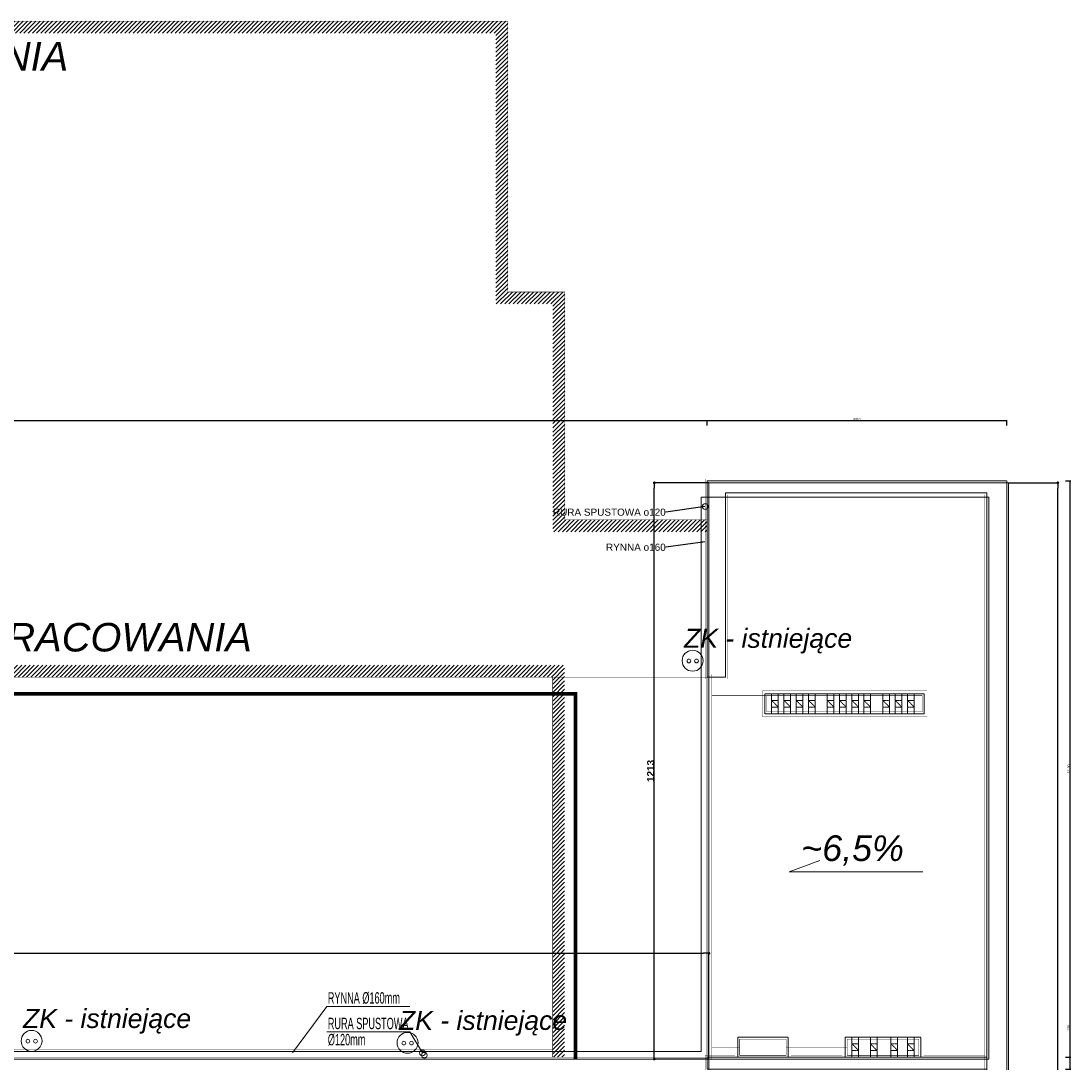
# Model space of a CAD drawing. Header units: millimetres. Extents: x 183299 to 1018155, y -286688 to 171278.
# Tile 15 of 100: x 262931 to 285038, y -29748 to -7816. Entities that reach past the tile are written whole.
import ezdxf

# ---------------------------------------------------------------- set-up
doc = ezdxf.new("R2010")
doc.units = ezdxf.units.MM
doc.header["$MEASUREMENT"] = 0
doc.linetypes.add('DASHED', pattern=[0.75, 0.5, -0.25])
for name, color, linetype, lineweight in [('AA_OPIS', 251, 'Continuous', 0), ('AA_WIDOK', 254, 'Continuous', 0), ('AP wymiary', 40, 'Continuous', 0), ('E-ODGROMOWA', 5, 'Continuous', 25), ('grzejniki_Nr_Pióra__1', 7, 'Continuous', 13), ('inwentaryzacja_sciany_Nr_Pióra__1', 7, 'Continuous', 13), ('K_SCIANY', 251, 'Continuous', 20), ('Konstrukcja - Dach_Nr_Pióra__1', 7, 'Continuous', 13), ('Konstrukcja - Dach_Nr_Pióra__20', 1, 'Continuous', 0), ('zzz_podklady_opisy_2', 252, 'Continuous', 15)]:
    doc.layers.add(name, color=color, linetype=linetype, lineweight=lineweight)
for name, color, linetype in [('EL-rozdzielnice', 5, 'Continuous'), ('ELEKTRYKA', 5, 'Continuous'), ('inwentaryzacja_sciany', 7, 'Continuous'), ('Wymiarowanie - Ogólne', 7, 'Continuous')]:
    doc.layers.add(name, color=color, linetype=linetype)
doc.styles.add('arial', font='ariali.ttf', dxfattribs={"height": 10})
doc.styles.add('DIM07', font='romans.shx', dxfattribs={"width": 0.7})
doc.styles.add('Dimensions', font='arial.ttf', dxfattribs={"width": 0.8})
doc.styles.add('GENERATED_STYLE_1', font='arial.ttf')
doc.styles.add('GENERATED_STYLE_2', font='arialbd.ttf')
doc.dimstyles.new('arch100', dxfattribs={"dimscale": 2, "dimtxt": 24, "dimasz": 15, "dimexe": 5, "dimexo": 20, "dimgap": 4, "dimtad": 1, "dimdec": 1, "dimrnd": 0.5, "dimdsep": 46, "dimtxsty": 'Dimensions', "dimblk": 'ARCHTICK', "dimcen": 2.5, "dimazin": 0, "dimtfac": 1, "dimtdec": 1, "dimtmove": 1, "dimatfit": 3, "dimldrblk": 'NONE', "dimfxl": 50, "dimfxlon": 1, "dimarcsym": 0})
doc.dimstyles.new('GENERATED_STYLE__1', dxfattribs={"dimtxt": 150, "dimasz": 114, "dimexe": 0.18, "dimexo": 0, "dimgap": 0.09, "dimtad": 1, "dimtih": 1, "dimtoh": 1, "dimdec": 0, "dimlfac": 0.1, "dimzin": 0, "dimdsep": 46, "dimtxsty": 'GENERATED_STYLE_2', "dimblk": 'ARROWHEAD_11', "dimblk1": 'ARROWHEAD_11', "dimblk2": 'ARROWHEAD_11', "dimcen": 0.09, "dimclrd": 256, "dimclre": 256, "dimclrt": 256, "dimazin": 0, "dimtfac": 1, "dimtdec": 4, "dimtmove": 0, "dimatfit": 3, "dimfxl": 1, "dimtolj": 1, "dimtzin": 0, "dimarcsym": 0})
doc.dimstyles.new('GENERATED_STYLE__2', dxfattribs={"dimtxt": 150, "dimasz": 114, "dimexe": 0.18, "dimexo": 0, "dimgap": 0.09, "dimtad": 1, "dimdec": 0, "dimlfac": 0.1, "dimzin": 0, "dimdsep": 46, "dimtxsty": 'GENERATED_STYLE_2', "dimblk": 'ARROWHEAD_11', "dimblk1": 'ARROWHEAD_11', "dimblk2": 'ARROWHEAD_11', "dimcen": 0.09, "dimclrd": 256, "dimclre": 256, "dimclrt": 256, "dimazin": 0, "dimtfac": 1, "dimtdec": 4, "dimtmove": 0, "dimatfit": 3, "dimfxl": 1, "dimtolj": 1, "dimtzin": 0, "dimarcsym": 0})
doc.dimstyles.new('GENERATED_STYLE__4', dxfattribs={"dimtxt": 0.18, "dimasz": 91.2, "dimexe": 0.18, "dimexo": 0.0625, "dimgap": 0.09, "dimtad": 0, "dimtih": 1, "dimtoh": 1, "dimdec": 4, "dimzin": 0, "dimdsep": 46, "dimcen": 0.09, "dimadec": 0, "dimazin": 0, "dimtfac": 1, "dimtdec": 4, "dimtmove": 0, "dimatfit": 3, "dimldrblk": 'ARROWHEAD_5', "dimfxl": 1, "dimtolj": 1, "dimtzin": 0, "dimarcsym": 0})

# ---------------------------------------------------------------- blocks, each defined once
blk = doc.blocks.new('Ściana_313_2', base_point=(283305, -95076))
at = {"layer": 'inwentaryzacja_sciany_Nr_Pióra__1', "linetype": 'Continuous'}
for p, q in [((283725, -64996), (283725, -17536)), ((283305, -17836), (283305, -29666))]:
    blk.add_line(p, q, dxfattribs=at)
blk = doc.blocks.new('Ściana_312_2', base_point=(277415, -17836))
at = {"layer": 'inwentaryzacja_sciany_Nr_Pióra__1', "linetype": 'Continuous'}
for p, q in [((283725, -17536), (277415, -17536)), ((277415, -17536), (277415, -17836)), ((277415, -17836), (283305, -17836))]:
    blk.add_line(p, q, dxfattribs=at)
blk = doc.blocks.new('Ściana_311_2', base_point=(283305, -29916))
at = {"layer": 'inwentaryzacja_sciany_Nr_Pióra__1', "linetype": 'Continuous'}
for p, q in [((283305, -29666), (277415, -29666)), ((277415, -29916), (283305, -29916))]:
    blk.add_line(p, q, dxfattribs=at)
blk = doc.blocks.new('ARROWHEAD_11')
at = {"linetype": 'Continuous'}
blk.add_line((0, 0), (-1, 0), dxfattribs=at)
at = {"linetype": 'Continuous', "const_width": 0.25, "flags": 128}
blk.add_lwpolyline([(-0.125, 0, 1), (0.125, 0, 1)], format="xyb", close=True, dxfattribs=at)
blk = doc.blocks.new('*D773')
at = {"layer": 'Defpoints', "color": 0}
for p in [(241185, -24016), (277415, -27440), (277415, -29666)]:
    blk.add_point(p, dxfattribs=at)
at = {"layer": 'Wymiarowanie - Ogólne', "linetype": 'Continuous', "lineweight": -2}
for p, q in [((241185, -24016), (241185, -27441)), ((241299, -27440), (277301, -27440)), ((277415, -29666), (277415, -27440))]:
    blk.add_line(p, q, dxfattribs=at)
at = {"layer": 'Wymiarowanie - Ogólne', "lineweight": -2, "xscale": 114, "yscale": 114, "zscale": 114, "rotation": 180}
blk.add_blockref('ARROWHEAD_11', (241185, -27440), dxfattribs=at)
at = {"layer": 'Wymiarowanie - Ogólne', "lineweight": -2, "xscale": 114, "yscale": 114, "zscale": 114}
blk.add_blockref('ARROWHEAD_11', (277415, -27440), dxfattribs=at)
at = {"layer": 'Wymiarowanie - Ogólne', "insert": (259300, -27364), "char_height": 150, "attachment_point": 5, "style": 'GENERATED_STYLE_2'}
blk.add_mtext('\\A1;3623', dxfattribs=at)
blk = doc.blocks.new('*D778')
at = {"layer": 'Defpoints', "color": 0}
for p in [(276265, -17536), (277415, -17536), (277415, -29666)]:
    blk.add_point(p, dxfattribs=at)
at = {"layer": 'Wymiarowanie - Ogólne', "linetype": 'Continuous', "lineweight": -2}
for p, q in [((277415, -17536), (276265, -17536)), ((276265, -29552), (276265, -17650)), ((277415, -29666), (276265, -29666))]:
    blk.add_line(p, q, dxfattribs=at)
at = {"layer": 'Wymiarowanie - Ogólne', "lineweight": -2, "xscale": 114, "yscale": 114, "zscale": 114}
for p, rotation in [((276265, -17536), 90), ((276265, -29666), 270)]:
    blk.add_blockref('ARROWHEAD_11', p, dxfattribs=dict(at, rotation=rotation))
at = {"layer": 'Wymiarowanie - Ogólne', "insert": (276188, -23601), "char_height": 150, "attachment_point": 5, "rotation": 90, "style": 'GENERATED_STYLE_2'}
blk.add_mtext('\\A1;1213', dxfattribs=at)
blk = doc.blocks.new('*D779')
at = {"layer": 'Defpoints', "color": 0}
for p in [(283725, -17536), (284761, -17536), (283725, -113476)]:
    blk.add_point(p, dxfattribs=at)
at = {"layer": 'Wymiarowanie - Ogólne', "linetype": 'Continuous', "lineweight": -2}
for p, q in [((283725, -17536), (284761, -17536)), ((284761, -113362), (284761, -17650)), ((283725, -113476), (284761, -113476))]:
    blk.add_line(p, q, dxfattribs=at)
at = {"layer": 'Wymiarowanie - Ogólne', "lineweight": -2, "xscale": 114, "yscale": 114, "zscale": 114}
for p, rotation in [((284761, -17536), 90), ((284761, -113476), 270)]:
    blk.add_blockref('ARROWHEAD_11', p, dxfattribs=dict(at, rotation=rotation))
at = {"layer": 'Wymiarowanie - Ogólne', "insert": (284684, -65506), "char_height": 150, "attachment_point": 5, "rotation": 90, "style": 'GENERATED_STYLE_2'}
blk.add_mtext('\\A1;9594', dxfattribs=at)
blk = doc.blocks.new('ARROWHEAD_5')
at = {"linetype": 'Continuous'}
blk.add_line((0, 0), (-1, 0), dxfattribs=at)
blk.add_solid([(-1, 0.2679), (0, 0), (-1, -0.2679), (-1, 0.2679)], dxfattribs=at)
blk = doc.blocks.new('_ARCHTICK')
at = {"color": 0, "linetype": 'ByBlock', "ltscale": 0.1, "const_width": 0.15}
blk.add_lwpolyline([(-0.5, -0.5), (0.5, 0.5)], dxfattribs=at)
blk = doc.blocks.new('*D7952')
at = {"layer": 'AP wymiary', "color": 0, "lineweight": -2}
for p, q in [((285022, -29626), (285022, -28956)), ((284922, -29626), (285032, -29626)), ((285022, -29876), (285022, -29626)), ((284922, -29876), (285032, -29876))]:
    blk.add_line(p, q, dxfattribs=at)
at = {"layer": 'Defpoints', "color": 0}
for p in [(283265, -29626), (285022, -29626), (283265, -29876)]:
    blk.add_point(p, dxfattribs=at)
at = {"layer": 'AP wymiary', "color": 0, "lineweight": -2, "xscale": 30, "yscale": 30, "zscale": 30}
for p, rotation in [((285022, -29626), 90), ((285022, -29876), 270)]:
    blk.add_blockref('_ARCHTICK', p, dxfattribs=dict(at, rotation=rotation))
at = {"layer": 'AP wymiary', "color": 0, "ltscale": 0.01, "insert": (284989, -29007), "char_height": 48, "attachment_point": 5, "rotation": 90, "style": 'Dimensions'}
blk.add_mtext('250', dxfattribs=at)
blk = doc.blocks.new('_None')
blk = doc.blocks.new('*D7953')
at = {"layer": 'AP wymiary', "color": 0, "lineweight": -2}
for p, q in [((284922, -17496), (285032, -17496)), ((285022, -29626), (285022, -17496)), ((284922, -29626), (285032, -29626))]:
    blk.add_line(p, q, dxfattribs=at)
at = {"layer": 'Defpoints', "color": 0}
for p in [(283685, -17496), (285022, -17496), (283265, -29626)]:
    blk.add_point(p, dxfattribs=at)
at = {"layer": 'AP wymiary', "color": 0, "lineweight": -2, "xscale": 30, "yscale": 30, "zscale": 30}
for p, rotation in [((285022, -17496), 90), ((285022, -29626), 270)]:
    blk.add_blockref('_ARCHTICK', p, dxfattribs=dict(at, rotation=rotation))
at = {"layer": 'AP wymiary', "color": 0, "ltscale": 0.01, "insert": (284989, -23561), "char_height": 48, "attachment_point": 5, "rotation": 90, "style": 'Dimensions'}
blk.add_mtext('12130', dxfattribs=at)
blk = doc.blocks.new('*D7986')
at = {"layer": 'AP wymiary', "color": 0, "lineweight": -2}
for p, q in [((241145, -16328), (241145, -16218)), ((241145, -16228), (277375, -16228)), ((277375, -16328), (277375, -16218))]:
    blk.add_line(p, q, dxfattribs=at)
at = {"layer": 'Defpoints', "color": 0}
for p in [(277375, -16228), (277375, -17496), (241145, -24003)]:
    blk.add_point(p, dxfattribs=at)
at = {"layer": 'AP wymiary', "color": 0, "lineweight": -2, "xscale": 30, "yscale": 30, "zscale": 30, "rotation": 180}
blk.add_blockref('_ARCHTICK', (241145, -16228), dxfattribs=at)
at = {"layer": 'AP wymiary', "color": 0, "lineweight": -2, "xscale": 30, "yscale": 30, "zscale": 30}
blk.add_blockref('_ARCHTICK', (277375, -16228), dxfattribs=at)
at = {"layer": 'AP wymiary', "color": 0, "ltscale": 0.01, "insert": (259260, -16196), "char_height": 48, "attachment_point": 5, "style": 'Dimensions'}
blk.add_mtext('36230', dxfattribs=at)
blk = doc.blocks.new('*D7987')
at = {"layer": 'AP wymiary', "color": 0, "lineweight": -2}
for p, q in [((277375, -16328), (277375, -16218)), ((277375, -16228), (283685, -16228)), ((283685, -16328), (283685, -16218))]:
    blk.add_line(p, q, dxfattribs=at)
at = {"layer": 'Defpoints', "color": 0}
for p in [(283685, -16228), (277375, -17496), (283685, -17512)]:
    blk.add_point(p, dxfattribs=at)
at = {"layer": 'AP wymiary', "color": 0, "lineweight": -2, "xscale": 30, "yscale": 30, "zscale": 30, "rotation": 180}
blk.add_blockref('_ARCHTICK', (277375, -16228), dxfattribs=at)
at = {"layer": 'AP wymiary', "color": 0, "lineweight": -2, "xscale": 30, "yscale": 30, "zscale": 30}
blk.add_blockref('_ARCHTICK', (283685, -16228), dxfattribs=at)
at = {"layer": 'AP wymiary', "color": 0, "ltscale": 0.01, "insert": (280530, -16196), "char_height": 48, "attachment_point": 5, "style": 'Dimensions'}
blk.add_mtext('6310', dxfattribs=at)

msp = doc.modelspace()

# ---------------------------------------------------------------- hatches: boundary and pattern name
at = {"ltscale": 50}
h = msp.add_hatch(dxfattribs=at)
h.set_pattern_fill('ANSI31', color=256, scale=500)
h.set_pattern_definition([(45, (-1565669.4, 479129.98), (-44.1941738, 44.1941738), [])])
h.paths.add_polyline_path([(273180.05466, -7820.76422), (233500.05466, -7820.76422), (233500.05466, -14160.76422), (234900.05466, -14160.76422), (234900.05466, -17695.76422), (228670.05466, -17695.76422), (228670.05466, -20255.76422), (228670.05466, -21415.76422), (228670.05466, -23975.76422), (241145.05466, -23975.76422), (241145.05466, -23725.76422), (228920.05466, -23725.76422), (228920.05466, -21415.76422), (228920.05466, -20255.76422), (228920.05466, -17945.76422), (235150.05466, -17945.76422), (235150.05466, -13910.76422), (233750.05466, -13910.76422), (233750.05466, -8070.76422), (272930.05466, -8070.76422), (272930.05466, -13770.76422), (274130.05466, -13770.76422), (274130.05466, -18565.76422), (277375.05466, -18565.76422), (277375.05466, -18315.76422), (274380.05466, -18315.76422), (274380.05466, -13520.76422), (273180.05466, -13520.76422)])
h.paths.add_polyline_path([(274375.05466, -21375.76422), (243660.05466, -21375.76422), (243660.05466, -23725.76422), (241145.05466, -23725.76422), (241145.05466, -23975.76422), (243910.05466, -23975.76422), (243910.05466, -21625.76422), (274125.05466, -21625.76422), (274125.05466, -29625.76422), (274375.05466, -29625.76422)])

# ---------------------------------------------------------------- linework, layer by layer
at = {"layer": 'AA_OPIS'}
for points in [[(281915.53531, -25726.22631), (279106.88707, -25726.22631), (279748.39393, -25488.7882)], [(268648.39905, -29535.76422), (269373.17141, -28561.87544), (271117.75033, -28561.87544)], [(271383.04543, -29535.76422), (271117.75033, -29093.97806), (269373.17141, -29093.97806)]]:
    msp.add_lwpolyline(points, dxfattribs=at)
at = {"layer": 'AA_WIDOK', "linetype": 'DASHED'}
msp.add_line((283685.05466, -95035.76422), (283685.05466, -17495.76422), dxfattribs=at)
at = {"layer": 'AA_WIDOK'}
for points, const_width in [([(283725.05466, -94995.76422), (283725.05466, -17455.76422), (277335.05466, -17455.76422), (277335.05466, -21665.76422), (277805.05466, -21665.76422), (277805.05466, -17785.76422), (283225.05466, -17785.76422), (283225.05466, -64975.76422)], 5), ([(274125.05466, -29455.76422), (241185.05466, -29455.76422)], 3), ([(274125.05466, -29615.76422), (241185.05466, -29615.76422)], 3), ([(277962.86198, -29585.76422), (277335.05466, -29585.76422), (277335.05466, -29915.76422), (283225.05466, -29915.76422)], 5), ([(283225.05466, -29585.76422), (281935.05466, -29585.76422)], 5), ([(274125.05466, -29625.76422), (241185.05466, -29625.76422)], 3)]:
    msp.add_lwpolyline(points, dxfattribs=dict(at, const_width=const_width))
at = {"layer": 'AA_WIDOK', "linetype": 'DASHED'}
for points in [[(283265.05466, -17745.76422), (277765.05466, -17745.76422), (277765.05466, -21625.76422), (277375.05466, -21625.76422), (277375.05466, -17495.76422), (283685.05466, -17495.76422)], [(283265.05466, -17745.76422), (283265.05466, -65035.76422)], [(281945.05466, -21975.76422), (278595.05466, -21975.76422), (278595.05466, -22395.76422), (281945.05466, -22395.76422), (281945.05466, -21975.76422)], [(279082.86198, -29205.76422), (278022.86198, -29205.76422), (278022.86198, -29625.76422), (279082.86198, -29625.76422), (279082.86198, -29205.76422)], [(281875.05466, -29205.76422), (280285.05466, -29205.76422), (280285.05466, -29625.76422), (281875.05466, -29625.76422), (281875.05466, -29205.76422)], [(283265.05466, -29625.76422), (277375.05466, -29625.76422), (277375.05466, -29875.76422), (283265.05466, -29875.76422)]]:
    msp.add_lwpolyline(points, dxfattribs=at)
at = {"layer": 'AA_WIDOK', "linetype": 'Continuous', "const_width": 3}
for points in [[(282005.05466, -21915.76422), (278535.05466, -21915.76422), (278535.05466, -22455.76422), (282005.05466, -22455.76422)], [(279142.86198, -29145.76422), (277962.86198, -29145.76422), (277962.86198, -29685.76422), (279142.86198, -29685.76422)], [(281935.05466, -29145.76422), (280225.05466, -29145.76422), (280225.05466, -29685.76422), (281935.05466, -29685.76422)]]:
    msp.add_lwpolyline(points, close=True, dxfattribs=at)
at = {"layer": 'AA_WIDOK', "linetype": 'DASHED', "ltscale": 0.5}
for points in [[(278735.05466, -22115.76422), (278735.05466, -21975.76422)], [(278875.05466, -22115.76422), (278875.05466, -21975.76422)], [(278995.05466, -22115.76422), (278995.05466, -21975.76422)], [(279135.05466, -22115.76422), (279135.05466, -21975.76422)], [(279255.05466, -22115.76422), (279255.05466, -21975.76422)], [(279395.05466, -22115.76422), (279395.05466, -21975.76422)], [(279510.05466, -22115.76422), (279510.05466, -21975.76422)], [(279650.05466, -22115.76422), (279650.05466, -21975.76422)], [(279905.05466, -22115.76422), (279905.05466, -21975.76422)], [(280045.05466, -22115.76422), (280045.05466, -21975.76422)], [(280165.05466, -22115.76422), (280165.05466, -21975.76422)], [(280305.05466, -22115.76422), (280305.05466, -21975.76422)], [(280425.05466, -22115.76422), (280425.05466, -21975.76422)], [(280565.05466, -22115.76422), (280565.05466, -21975.76422)], [(280680.05466, -22115.76422), (280680.05466, -21975.76422)], [(280820.05466, -22115.76422), (280820.05466, -21975.76422)], [(281075.05466, -22115.76422), (281075.05466, -21975.76422)], [(281215.05466, -22115.76422), (281215.05466, -21975.76422)], [(281335.05466, -22115.76422), (281335.05466, -21975.76422)], [(281475.05466, -22115.76422), (281475.05466, -21975.76422)], [(281595.05466, -22115.76422), (281595.05466, -21975.76422)], [(281735.05466, -22115.76422), (281735.05466, -21975.76422)], [(278735.05466, -22115.76422), (278875.05466, -22255.76422)], [(278735.05466, -22255.76422), (278735.05466, -22395.76422)], [(278875.05466, -22255.76422), (278875.05466, -22395.76422)], [(278995.05466, -22115.76422), (279135.05466, -22255.76422)], [(278995.05466, -22255.76422), (278995.05466, -22395.76422)], [(279135.05466, -22255.76422), (279135.05466, -22395.76422)], [(279255.05466, -22115.76422), (279395.05466, -22255.76422)], [(279255.05466, -22255.76422), (279255.05466, -22395.76422)], [(279395.05466, -22255.76422), (279395.05466, -22395.76422)], [(279510.05466, -22115.76422), (279650.05466, -22255.76422)], [(279510.05466, -22255.76422), (279510.05466, -22395.76422)], [(279650.05466, -22255.76422), (279650.05466, -22395.76422)], [(279905.05466, -22115.76422), (280045.05466, -22255.76422)], [(279905.05466, -22255.76422), (279905.05466, -22395.76422)], [(280045.05466, -22255.76422), (280045.05466, -22395.76422)], [(280165.05466, -22115.76422), (280305.05466, -22255.76422)], [(280165.05466, -22255.76422), (280165.05466, -22395.76422)], [(280305.05466, -22255.76422), (280305.05466, -22395.76422)], [(280425.05466, -22115.76422), (280565.05466, -22255.76422)], [(280425.05466, -22255.76422), (280425.05466, -22395.76422)], [(280565.05466, -22255.76422), (280565.05466, -22395.76422)], [(280680.05466, -22115.76422), (280820.05466, -22255.76422)], [(280680.05466, -22255.76422), (280680.05466, -22395.76422)], [(280820.05466, -22255.76422), (280820.05466, -22395.76422)], [(281075.05466, -22115.76422), (281215.05466, -22255.76422)], [(281075.05466, -22255.76422), (281075.05466, -22395.76422)], [(281215.05466, -22255.76422), (281215.05466, -22395.76422)], [(281335.05466, -22115.76422), (281475.05466, -22255.76422)], [(281335.05466, -22255.76422), (281335.05466, -22395.76422)], [(281475.05466, -22255.76422), (281475.05466, -22395.76422)], [(281595.05466, -22115.76422), (281735.05466, -22255.76422)], [(281595.05466, -22255.76422), (281595.05466, -22395.76422)], [(281735.05466, -22255.76422), (281735.05466, -22395.76422)], [(280425.05466, -29345.76422), (280425.05466, -29205.76422)], [(280425.05466, -29345.76422), (280565.05466, -29485.76422)], [(280565.05466, -29345.76422), (280565.05466, -29205.76422)], [(280815.05466, -29345.76422), (280815.05466, -29205.76422)], [(280815.05466, -29345.76422), (280955.05466, -29485.76422)], [(280955.05466, -29345.76422), (280955.05466, -29205.76422)], [(281246.3707, -29345.76422), (281246.3707, -29205.76422)], [(281246.3707, -29345.76422), (281386.3707, -29485.76422)], [(281386.3707, -29345.76422), (281386.3707, -29205.76422)], [(281595.05466, -29345.76422), (281595.05466, -29205.76422)], [(281595.05466, -29345.76422), (281735.05466, -29485.76422)], [(281735.05466, -29345.76422), (281735.05466, -29205.76422)], [(280425.05466, -29485.76422), (280425.05466, -29625.76422)], [(280565.05466, -29485.76422), (280565.05466, -29625.76422)], [(280815.05466, -29485.76422), (280815.05466, -29625.76422)], [(280955.05466, -29485.76422), (280955.05466, -29625.76422)], [(281246.3707, -29485.76422), (281246.3707, -29625.76422)], [(281386.3707, -29485.76422), (281386.3707, -29625.76422)], [(281595.05466, -29485.76422), (281595.05466, -29625.76422)], [(281735.05466, -29485.76422), (281735.05466, -29625.76422)]]:
    msp.add_lwpolyline(points, dxfattribs=at)
for points in [[(278735.05466, -22255.76422), (278735.05466, -22115.76422), (278875.05466, -22115.76422), (278875.05466, -22255.76422)], [(278995.05466, -22255.76422), (278995.05466, -22115.76422), (279135.05466, -22115.76422), (279135.05466, -22255.76422)], [(279255.05466, -22255.76422), (279255.05466, -22115.76422), (279395.05466, -22115.76422), (279395.05466, -22255.76422)], [(279510.05466, -22255.76422), (279510.05466, -22115.76422), (279650.05466, -22115.76422), (279650.05466, -22255.76422)], [(279905.05466, -22255.76422), (279905.05466, -22115.76422), (280045.05466, -22115.76422), (280045.05466, -22255.76422)], [(280165.05466, -22255.76422), (280165.05466, -22115.76422), (280305.05466, -22115.76422), (280305.05466, -22255.76422)], [(280425.05466, -22255.76422), (280425.05466, -22115.76422), (280565.05466, -22115.76422), (280565.05466, -22255.76422)], [(280680.05466, -22255.76422), (280680.05466, -22115.76422), (280820.05466, -22115.76422), (280820.05466, -22255.76422)], [(281075.05466, -22255.76422), (281075.05466, -22115.76422), (281215.05466, -22115.76422), (281215.05466, -22255.76422)], [(281335.05466, -22255.76422), (281335.05466, -22115.76422), (281475.05466, -22115.76422), (281475.05466, -22255.76422)], [(281595.05466, -22255.76422), (281595.05466, -22115.76422), (281735.05466, -22115.76422), (281735.05466, -22255.76422)], [(280425.05466, -29485.76422), (280425.05466, -29345.76422), (280565.05466, -29345.76422), (280565.05466, -29485.76422)], [(280815.05466, -29485.76422), (280815.05466, -29345.76422), (280955.05466, -29345.76422), (280955.05466, -29485.76422)], [(281246.3707, -29485.76422), (281246.3707, -29345.76422), (281386.3707, -29345.76422), (281386.3707, -29485.76422)], [(281595.05466, -29485.76422), (281595.05466, -29345.76422), (281735.05466, -29345.76422), (281735.05466, -29485.76422)]]:
    msp.add_lwpolyline(points, close=True, dxfattribs=at)
at = {"layer": 'AA_WIDOK', "color": 4, "const_width": 5}
msp.add_lwpolyline([(280225.05466, -29585.76422), (279142.86198, -29585.76422)], dxfattribs=at)
at = {"layer": 'AA_WIDOK', "color": 4, "linetype": 'Continuous'}
msp.add_circle((271383.04543, -29535.76422), 60, dxfattribs=at)
at = {"layer": 'E-ODGROMOWA', "const_width": 10}
for points in [[(277475.05466, -29685.76422), (277475.05466, -21565.76422)], [(278635.05466, -22015.76422), (277475.05466, -22015.76422)], [(278062.86198, -29415.76422), (277475.05466, -29415.76422)], [(280325.05466, -29415.76422), (279042.86198, -29415.76422)]]:
    msp.add_lwpolyline(points, dxfattribs=at)
for points in [[(281905.05466, -22015.76422), (278635.05466, -22015.76422), (278635.05466, -22355.76422), (281905.05466, -22355.76422)], [(279042.86198, -29245.76422), (278062.86198, -29245.76422), (278062.86198, -29585.76422), (279042.86198, -29585.76422)], [(281835.05466, -29245.76422), (280325.05466, -29245.76422), (280325.05466, -29585.76422), (281835.05466, -29585.76422)]]:
    msp.add_lwpolyline(points, close=True, dxfattribs=at)
at = {"layer": 'ELEKTRYKA', "linetype": 'Continuous', "lineweight": 15}
for centre, radius in [((277071.33006, -21280.58829), 219.99737), ((276993.71236, -21285.76344), 39.49286), ((277152.67114, -21285.76344), 39.49286), ((263153.97549, -29283.1564), 219.99737), ((271069.8494, -29323.71862), 219.99737), ((263076.35779, -29288.33154), 39.49286), ((263235.31657, -29288.33154), 39.49286), ((270992.23171, -29328.89377), 39.49286), ((271151.19049, -29328.89377), 39.49286)]:
    msp.add_circle(centre, radius, dxfattribs=at)
at = {"layer": 'grzejniki_Nr_Pióra__1', "linetype": 'Continuous'}
for p, q in [((277255.05466, -29505.76422), (277255.05466, -17835.76422)), ((277415.05466, -17835.76422), (277255.05466, -17835.76422)), ((277415.05466, -29915.76422), (277415.05466, -17835.76422)), ((277255.05466, -29505.76422), (241345.05466, -29505.76422)), ((277415.05466, -29665.76422), (241185.05466, -29665.76422))]:
    msp.add_line(p, q, dxfattribs=at)
for centre in [(277335.05466, -18035.76422), (271423.04543, -29585.76422)]:
    msp.add_circle(centre, 60, dxfattribs=at)
at = {"layer": 'K_SCIANY', "const_width": 10}
for points in [[(277375.05466, -18315.76422), (274380.05466, -18315.76422), (274380.05466, -13520.76422), (273180.05466, -13520.76422), (273180.05466, -7820.76422), (233500.05466, -7820.76422), (233500.05466, -14160.76422), (234900.05466, -14160.76422), (234900.05466, -17695.76422), (228670.05466, -17695.76422), (228670.05466, -20255.76422), (228670.05466, -20255.76422), (228670.05466, -21415.76422), (228670.05466, -21415.76422), (228670.05466, -23975.76422), (241145.05466, -23975.76422)], [(241145.05466, -23975.76422), (243910.05466, -23975.76422), (243910.05466, -21625.76422), (274125.05466, -21625.76422), (274125.05466, -29625.76422)]]:
    msp.add_lwpolyline(points, dxfattribs=at)
at = {"layer": 'K_SCIANY', "linetype": 'DASHED', "ltscale": 2.5, "const_width": 10}
for points in [[(274125.05466, -29625.76422), (277375.05466, -29625.76422), (277375.05466, -21625.76422)], [(277375.05466, -21625.76422), (274125.05466, -21625.76422)]]:
    msp.add_lwpolyline(points, dxfattribs=at)
at = {"layer": 'K_SCIANY', "color": 10, "linetype": 'DASHED', "ltscale": 2.5, "const_width": 10}
msp.add_lwpolyline([(277375.05466, -29625.76422), (277375.05466, -21625.76422)], dxfattribs=at)
at = {"layer": 'zzz_podklady_opisy_2', "const_width": 80}
msp.add_lwpolyline([(274605.05466, -29665.76422), (274605.05466, -21978.06981), (243950.05466, -21978.06981)], dxfattribs=at)

# ---------------------------------------------------------------- block references
at = {"layer": 'inwentaryzacja_sciany'}
for name, p in [('Ściana_312_2', (277415.05466, -17835.76422)), ('Ściana_313_2', (283305.05466, -95075.76422)), ('Ściana_311_2', (283305.05466, -29915.76422))]:
    msp.add_blockref(name, p, dxfattribs=at)

# ---------------------------------------------------------------- texts
at = {"layer": 'AA_OPIS', "linetype": 'Continuous', "char_height": 600, "attachment_point": 8, "style": 'arial'}
for insert in [(254170.29922, -8868.48269), (258036.7045, -21094.66769)]:
    msp.add_mtext('ROZBUDOWA POZA ZAKRESEM OPRACOWANIA', dxfattribs=dict(at, insert=insert))
at = {"layer": 'AA_OPIS'}
for s, insert, char_height, width, attachment_point, line_spacing_factor, style in [('~6,5%', (281519.31611, -25597.6192), 540, 3563.5680192, 9, 0.857143, 'arial'), ('{\\fArial Narrow|b0|i0|c238|p34;RYNNA\\fArial Narrow|b0|i0|c0|p34; \\fArial Narrow|b0|i0|c238|p34;%%C160mm}', (269390.6203, -28506.90379, 0), 240, 2268.8905964, 7, 0.85, 'DIM07'), ('{\\fArial Narrow|b0|i0|c238|p34;RURA SPUSTOWA\\fArial Narrow|b0|i0|c0|p34; \\fArial Narrow|b0|i0|c238|p34;%%C120mm}', (269390.6203, -29385.77634, 0), 240, 2268.8905964, 7, 0.85, 'DIM07')]:
    msp.add_mtext(s, dxfattribs=dict(at, insert=insert, char_height=char_height, width=width, attachment_point=attachment_point, line_spacing_factor=line_spacing_factor, style=style))
at = {"layer": 'EL-rozdzielnice', "color": 1, "ltscale": 400, "style": 'arial'}
for p in [(276890.96954, -21008.74214), (262973.61497, -29011.31024), (270889.48888, -29051.87247)]:
    msp.add_text('ZK - istniejące', height=400, dxfattribs=at).set_placement(p)
at = {"layer": 'Konstrukcja - Dach_Nr_Pióra__20', "linetype": 'Continuous', "char_height": 150, "attachment_point": 6, "style": 'GENERATED_STYLE_1'}
for s, insert, width in [('{RURA SPUSTOWA o120}', (276505.86148, -18155.04244), 2297.1529043), ('{RYNNA o160}', (276505.86148, -18893.09256), 1216.4576581)]:
    msp.add_mtext(s, dxfattribs=dict(at, insert=insert, width=width))

# ---------------------------------------------------------------- dimensions: what is measured, and where the dimension line sits
at = {"layer": 'AP wymiary'}
for base, p1, p2, picture, middle in [((277375.05466, -16228.15571), (241145.05466, -24002.77863), (277375.05466, -17495.76422), '*D7986', (259260.05466, -16195.65171)), ((283685.05466, -16228.15571), (277375.05466, -17495.76422), (283685.05466, -17511.99232), '*D7987', (280530.05466, -16195.65171))]:
    dim = msp.add_linear_dim(base=base, p1=p1, p2=p2, dimstyle='arch100', dxfattribs=at)
    dim.commit()
    dim.dimension.update_dxf_attribs({"geometry": picture, "text_midpoint": middle})
dim = msp.add_linear_dim(base=(285021.83261, -17495.76422), p1=(283265.05466, -29625.76422), p2=(283685.05466, -17495.76422), angle=90, dimstyle='arch100', dxfattribs=at)
dim.commit()
dim.dimension.update_dxf_attribs({"geometry": '*D7953', "text_midpoint": (284989.32861, -23560.76422)})
dim = msp.add_linear_dim(base=(285021.83261, -29625.76422), p1=(283265.05466, -29875.76422), p2=(283265.05466, -29625.76422), angle=90, dimstyle='arch100', dxfattribs=at)
dim.commit()
dim.dimension.update_dxf_attribs({"geometry": '*D7952', "text_midpoint": (285021.83261, -29006.95931), "dimtype": 160})
at = {"layer": 'Wymiarowanie - Ogólne', "linetype": 'Continuous'}
for base, p1, p2, picture, middle in [((276265.08341, -17535.76422), (277415.05466, -29665.76422), (277415.05466, -17535.76422), '*D778', (276188.49341, -23600.76422)), ((284761.20209, -17535.76422), (283725.05466, -113475.76422), (283725.05466, -17535.76422), '*D779', (284684.46209, -65505.76422))]:
    dim = msp.add_linear_dim(base=base, p1=p1, p2=p2, angle=90, dimstyle='GENERATED_STYLE__2', dxfattribs=at)
    dim.commit()
    dim.dimension.update_dxf_attribs({"geometry": picture, "text_midpoint": middle})
dim = msp.add_linear_dim(base=(277415.05466, -27440.3615), p1=(241185.05466, -24015.76422), p2=(277415.05466, -29665.76422), dimstyle='GENERATED_STYLE__1', dxfattribs=at)
dim.commit()
dim.dimension.update_dxf_attribs({"geometry": '*D773', "text_midpoint": (259300.05466, -27363.7715)})

# ---------------------------------------------------------------- leaders
at = {"layer": 'Konstrukcja - Dach_Nr_Pióra__1', "linetype": 'Continuous', "annotation_type": 0, "has_hookline": 1, "hookline_direction": 1}
for points, text_width in [([(277335.05466, -18035.76422), (276505.95148, -18155.04244)], 1833.6), ([(277335.05466, -18775.08934), (276505.95148, -18893.09256)], 716.7)]:
    msp.add_leader(points, dimstyle='GENERATED_STYLE__4', dxfattribs=dict(at, text_width=text_width))

doc.saveas('drawing.dxf')
